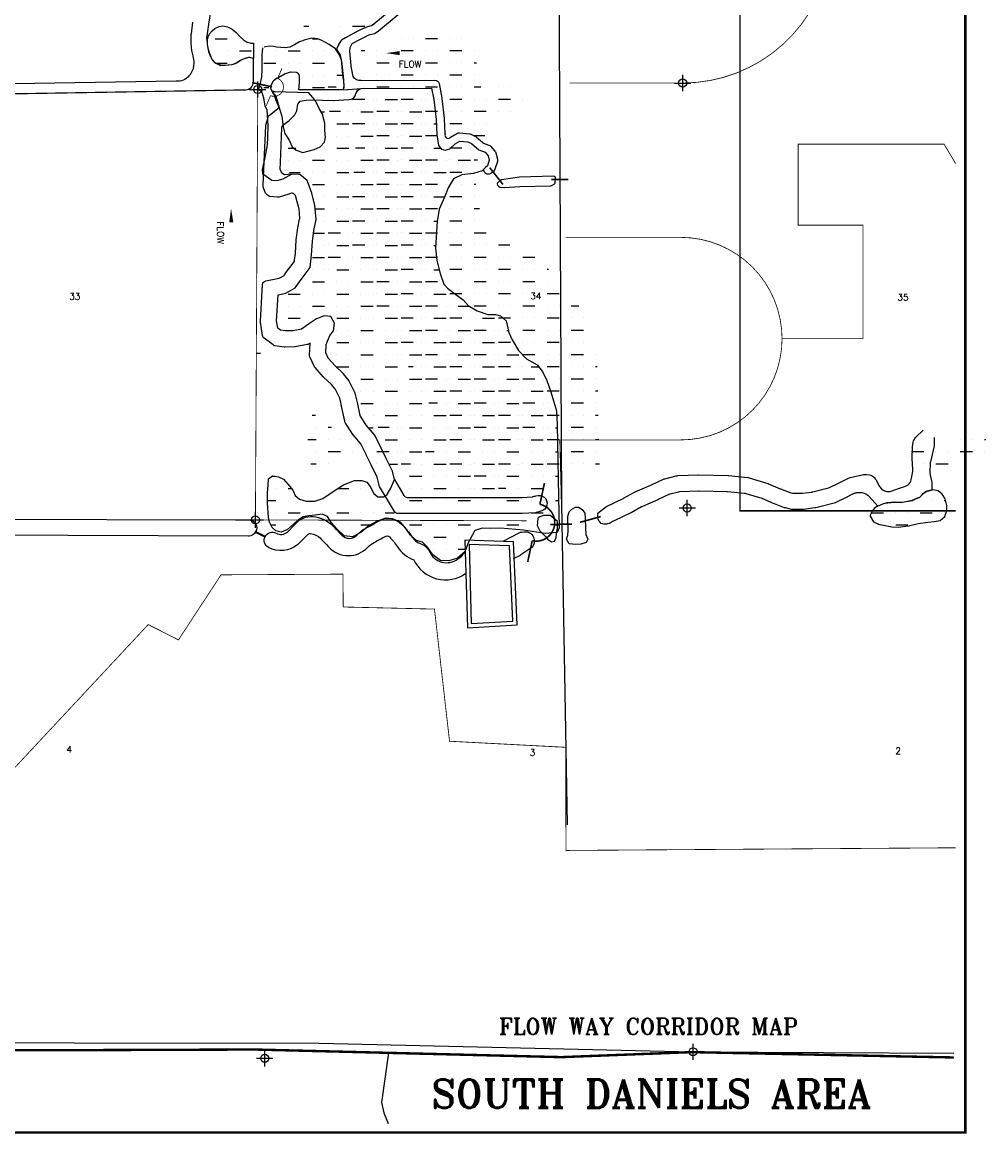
# Model space of a CAD drawing. Extents: x 203423 to 245312, y 760344 to 819706.
# Tile 5 of 10: x 233419 to 245312, y 784485 to 798204. Entities that reach past the tile are written whole.
import ezdxf
from ezdxf.enums import TextEntityAlignment as Align

# ---------------------------------------------------------------- set-up
doc = ezdxf.new("R2010")
doc.units = 0
doc.header["$LTSCALE"] = 800
doc.header["$PDMODE"] = 34
doc.header["$PDSIZE"] = 100
doc.linetypes.add('DASHED', pattern=[0])
doc.linetypes.add('STREAM', pattern=[0])
doc.layers.get('0').update_dxf_attribs({"linetype": 'CONTINUOUS'})
for name, color, linetype in [('AIR', 10, 'CONTINUOUS'), ('BORDER', 1, 'CONTINUOUS'), ('EXLAKES', 4, 'CONTINUOUS'), ('HATCH', 3, 'CONTINUOUS'), ('LIMBS', 5, 'STREAM'), ('MAJROADS', 1, 'CONTINUOUS'), ('PLAKES', 5, 'CONTINUOUS'), ('SBORDER', 1, 'CONTINUOUS'), ('SEC', 2, 'CONTINUOUS'), ('STRUCTURES', 1, 'CONTINUOUS'), ('SUBBASINS', 6, 'DASHED'), ('TEXT', 7, 'CONTINUOUS'), ('WL-PRESERVE', 14, 'CONTINUOUS'), ('WSHEDS', 11, 'CONTINUOUS')]:
    doc.layers.add(name, color=color, linetype=linetype)
doc.layers.get('0').off()
doc.styles.get("Standard").update_dxf_attribs({"font": 'ROMANT'})

# ---------------------------------------------------------------- blocks, each defined once
blk = doc.blocks.new('FLARROW')
at = {"layer": 'PLAKES', "color": 0}
blk.add_lwpolyline([(0, 0, 0, 0.05, 0), (0.168, 0, 0, 0, -0.087559), (0.267, -0.018, 0, 0, 0.245722), (0.355, -0.006, 0, 0, -0.309425), (0.492, -0.004, 0, 0, 0), (0.558, -0.006, 0, 0, 0)], format="xyseb", dxfattribs=at)
blk.add_text('FLOW', height=0.08, dxfattribs=at).set_placement((0.295, -0.176), align=Align.CENTER)
blk = doc.blocks.new('*X')
at = {"color": 0}
for p, q in [((235800, 798000), (235950, 798000)), ((236100, 798000), (236100, 798000)), ((237000, 798000), (237071, 798000)), ((235800, 797850), (235800, 797850)), ((235950, 797850), (235950, 797850)), ((236100, 797850), (236250, 797850)), ((236400, 797850), (236400, 797850)), ((236550, 797850), (236550, 797850)), ((236700, 797850), (236850, 797850)), ((237000, 797850), (237000, 797850)), ((237150, 797850), (237150, 797850)), ((237300, 797850), (237304, 797850)), ((235809, 797700), (235950, 797700)), ((236400, 797700), (236550, 797700)), ((236700, 797700), (236700, 797700)), ((236850, 797700), (236850, 797700)), ((237000, 797700), (237150, 797700)), ((237300, 797700), (237300, 797700)), ((236400, 797550), (236400, 797550)), ((236550, 797550), (236550, 797550)), ((237000, 797550), (237000, 797550)), ((237150, 797550), (237150, 797550)), ((237300, 797550), (237376, 797550)), ((236400, 797400), (236461, 797400)), ((236850, 797400), (236850, 797400)), ((237000, 797400), (237150, 797400)), ((237300, 797400), (237300, 797400)), ((237600, 797250), (237600, 797250)), ((237750, 797250), (237750, 797250)), ((237900, 797250), (238050, 797250)), ((238200, 797250), (238200, 797250)), ((238350, 797250), (238350, 797250)), ((237107, 797100), (237150, 797100)), ((237300, 797100), (237300, 797100)), ((237450, 797100), (237450, 797100)), ((237600, 797100), (237750, 797100)), ((237900, 797100), (237900, 797100)), ((238050, 797100), (238050, 797100)), ((238200, 797100), (238350, 797100)), ((238500, 797100), (238500, 797100)), ((237300, 796950), (237450, 796950)), ((237600, 796950), (237600, 796950)), ((237750, 796950), (237750, 796950)), ((237900, 796950), (238050, 796950)), ((238200, 796950), (238200, 796950)), ((238350, 796950), (238350, 796950)), ((238500, 796950), (238530, 796950)), ((237300, 796800), (237300, 796800)), ((237450, 796800), (237450, 796800)), ((237600, 796800), (237750, 796800)), ((237900, 796800), (237900, 796800)), ((238050, 796800), (238050, 796800)), ((238200, 796800), (238350, 796800)), ((238500, 796800), (238500, 796800)), ((236700, 796650), (236797, 796650)), ((237150, 796650), (237150, 796650)), ((237300, 796650), (237450, 796650)), ((237600, 796650), (237600, 796650)), ((237750, 796650), (237750, 796650)), ((237900, 796650), (238050, 796650)), ((238200, 796650), (238200, 796650)), ((238350, 796650), (238350, 796650)), ((238500, 796650), (238582, 796650)), ((238800, 796650), (238800, 796650)), ((238950, 796650), (238950, 796650)), ((236700, 796500), (236700, 796500)), ((236850, 796500), (236850, 796500)), ((237000, 796500), (237150, 796500)), ((237300, 796500), (237300, 796500)), ((237450, 796500), (237450, 796500)), ((237600, 796500), (237750, 796500)), ((237900, 796500), (237900, 796500)), ((238050, 796500), (238050, 796500)), ((238200, 796500), (238350, 796500)), ((238500, 796500), (238500, 796500)), ((238650, 796500), (238650, 796500)), ((238800, 796500), (238950, 796500)), ((239100, 796500), (239100, 796500)), ((236716, 796350), (236850, 796350)), ((237000, 796350), (237000, 796350)), ((237150, 796350), (237150, 796350)), ((237300, 796350), (237450, 796350)), ((237600, 796350), (237600, 796350)), ((237750, 796350), (237750, 796350)), ((237900, 796350), (238050, 796350)), ((238200, 796350), (238200, 796350)), ((238350, 796350), (238350, 796350)), ((238500, 796350), (238650, 796350)), ((238800, 796350), (238800, 796350)), ((238950, 796350), (238950, 796350)), ((237000, 796200), (237150, 796200)), ((237300, 796200), (237300, 796200)), ((237450, 796200), (237450, 796200)), ((237600, 796200), (237750, 796200)), ((237900, 796200), (237900, 796200)), ((238050, 796200), (238050, 796200)), ((238200, 796200), (238350, 796200)), ((238500, 796200), (238500, 796200)), ((238650, 796200), (238650, 796200)), ((237150, 796050), (237150, 796050)), ((237300, 796050), (237450, 796050)), ((237600, 796050), (237600, 796050)), ((237750, 796050), (237750, 796050)), ((237900, 796050), (238050, 796050)), ((238200, 796050), (238200, 796050)), ((238350, 796050), (238350, 796050)), ((238500, 796050), (238632, 796050)), ((237036, 795900), (237150, 795900)), ((237300, 795900), (237300, 795900)), ((237450, 795900), (237450, 795900)), ((237600, 795900), (237750, 795900)), ((237900, 795900), (237900, 795900)), ((238050, 795900), (238050, 795900)), ((238200, 795900), (238350, 795900)), ((238500, 795900), (238500, 795900)), ((237150, 795750), (237150, 795750)), ((237300, 795750), (237450, 795750)), ((237600, 795750), (237600, 795750)), ((237750, 795750), (237750, 795750)), ((237900, 795750), (238050, 795750)), ((238200, 795750), (238200, 795750)), ((238350, 795750), (238350, 795750)), ((238500, 795750), (238541, 795750)), ((237014, 795600), (237150, 795600)), ((237300, 795600), (237300, 795600)), ((237450, 795600), (237450, 795600)), ((237600, 795600), (237750, 795600)), ((237900, 795600), (237900, 795600)), ((238050, 795600), (238050, 795600)), ((238200, 795600), (238350, 795600)), ((238500, 795600), (238500, 795600)), ((237000, 795450), (237000, 795450)), ((237150, 795450), (237150, 795450)), ((237300, 795450), (237450, 795450)), ((237600, 795450), (237600, 795450)), ((237750, 795450), (237750, 795450)), ((237900, 795450), (238050, 795450)), ((238200, 795450), (238200, 795450)), ((238350, 795450), (238350, 795450)), ((238500, 795450), (238522, 795450)), ((237000, 795300), (237150, 795300)), ((237300, 795300), (237300, 795300)), ((237450, 795300), (237450, 795300)), ((237600, 795300), (237750, 795300)), ((237900, 795300), (237900, 795300)), ((238050, 795300), (238050, 795300)), ((238200, 795300), (238350, 795300)), ((238500, 795300), (238500, 795300)), ((237000, 795150), (237000, 795150)), ((237150, 795150), (237150, 795150)), ((237300, 795150), (237450, 795150)), ((237600, 795150), (237600, 795150)), ((237750, 795150), (237750, 795150)), ((237900, 795150), (238050, 795150)), ((238200, 795150), (238200, 795150)), ((238350, 795150), (238350, 795150)), ((238500, 795150), (238566, 795150)), ((236850, 795000), (236850, 795000)), ((237000, 795000), (237150, 795000)), ((237300, 795000), (237300, 795000)), ((237450, 795000), (237450, 795000)), ((237600, 795000), (237750, 795000)), ((237900, 795000), (237900, 795000)), ((238050, 795000), (238050, 795000)), ((238200, 795000), (238350, 795000)), ((238500, 795000), (238500, 795000)), ((236700, 794850), (236850, 794850)), ((237000, 794850), (237000, 794850)), ((237150, 794850), (237150, 794850)), ((237300, 794850), (237450, 794850)), ((237600, 794850), (237600, 794850)), ((237750, 794850), (237750, 794850)), ((237900, 794850), (238050, 794850)), ((238200, 794850), (238200, 794850)), ((238350, 794850), (238350, 794850)), ((238500, 794850), (238650, 794850)), ((236700, 794700), (236700, 794700)), ((236850, 794700), (236850, 794700)), ((237000, 794700), (237150, 794700)), ((237300, 794700), (237300, 794700)), ((237450, 794700), (237450, 794700)), ((237600, 794700), (237750, 794700)), ((237900, 794700), (237900, 794700)), ((238050, 794700), (238050, 794700)), ((238200, 794700), (238350, 794700)), ((238500, 794700), (238500, 794700)), ((238650, 794700), (238650, 794700)), ((238800, 794700), (238940, 794700)), ((236700, 794550), (236850, 794550)), ((237000, 794550), (237000, 794550)), ((237300, 794550), (237450, 794550)), ((237600, 794550), (237600, 794550)), ((237750, 794550), (237750, 794550)), ((237900, 794550), (238050, 794550)), ((238200, 794550), (238200, 794550)), ((238350, 794550), (238350, 794550)), ((238500, 794550), (238650, 794550)), ((238800, 794550), (238800, 794550)), ((238950, 794550), (238950, 794550)), ((239100, 794550), (239250, 794550)), ((236700, 794400), (236700, 794400)), ((237300, 794400), (237300, 794400)), ((237450, 794400), (237450, 794400)), ((237600, 794400), (237750, 794400)), ((237900, 794400), (237900, 794400)), ((238050, 794400), (238050, 794400)), ((238200, 794400), (238350, 794400)), ((238500, 794400), (238500, 794400)), ((238650, 794400), (238650, 794400)), ((238800, 794400), (238950, 794400)), ((239100, 794400), (239100, 794400)), ((239250, 794400), (239250, 794400)), ((239400, 794400), (239417, 794400)), ((237300, 794250), (237450, 794250)), ((237600, 794250), (237600, 794250)), ((237750, 794250), (237750, 794250)), ((237900, 794250), (238050, 794250)), ((238200, 794250), (238200, 794250)), ((238350, 794250), (238350, 794250)), ((238500, 794250), (238650, 794250)), ((238800, 794250), (238800, 794250)), ((238950, 794250), (238950, 794250)), ((239100, 794250), (239250, 794250)), ((239400, 794250), (239400, 794250)), ((237300, 794100), (237300, 794100)), ((237450, 794100), (237450, 794100)), ((237600, 794100), (237750, 794100)), ((237900, 794100), (237900, 794100)), ((238050, 794100), (238050, 794100)), ((238200, 794100), (238350, 794100)), ((238500, 794100), (238500, 794100)), ((238650, 794100), (238650, 794100)), ((238800, 794100), (238950, 794100)), ((239100, 794100), (239100, 794100)), ((239250, 794100), (239250, 794100)), ((239400, 794100), (239550, 794100)), ((237300, 793950), (237450, 793950)), ((237600, 793950), (237600, 793950)), ((237750, 793950), (237750, 793950)), ((237900, 793950), (238050, 793950)), ((238200, 793950), (238200, 793950)), ((238350, 793950), (238350, 793950)), ((238500, 793950), (238650, 793950)), ((238800, 793950), (238800, 793950)), ((238950, 793950), (238950, 793950)), ((239100, 793950), (239250, 793950)), ((239400, 793950), (239400, 793950)), ((239550, 793950), (239550, 793950)), ((239700, 793950), (239794, 793950)), ((237450, 793800), (237450, 793800)), ((237600, 793800), (237750, 793800)), ((237900, 793800), (237900, 793800)), ((238050, 793800), (238050, 793800)), ((238200, 793800), (238350, 793800)), ((238500, 793800), (238500, 793800)), ((238650, 793800), (238650, 793800)), ((238800, 793800), (238950, 793800)), ((239100, 793800), (239100, 793800)), ((239250, 793800), (239250, 793800)), ((239400, 793800), (239550, 793800)), ((239700, 793800), (239700, 793800)), ((239850, 793800), (239850, 793800)), ((237600, 793650), (237600, 793650)), ((237750, 793650), (237750, 793650)), ((237900, 793650), (238050, 793650)), ((238200, 793650), (238200, 793650)), ((238350, 793650), (238350, 793650)), ((238500, 793650), (238650, 793650)), ((238800, 793650), (238800, 793650)), ((238950, 793650), (238950, 793650)), ((239100, 793650), (239250, 793650)), ((239400, 793650), (239400, 793650)), ((239550, 793650), (239550, 793650)), ((239700, 793650), (239850, 793650)), ((237600, 793500), (237750, 793500)), ((237900, 793500), (237900, 793500)), ((238050, 793500), (238050, 793500)), ((238200, 793500), (238350, 793500)), ((238500, 793500), (238500, 793500)), ((238650, 793500), (238650, 793500)), ((238800, 793500), (238950, 793500)), ((239100, 793500), (239100, 793500)), ((239250, 793500), (239250, 793500)), ((239400, 793500), (239550, 793500)), ((239700, 793500), (239700, 793500)), ((239850, 793500), (239850, 793500)), ((237600, 793350), (237600, 793350)), ((237750, 793350), (237750, 793350)), ((237900, 793350), (238050, 793350)), ((238200, 793350), (238200, 793350)), ((238350, 793350), (238350, 793350)), ((238500, 793350), (238650, 793350)), ((238800, 793350), (238800, 793350)), ((238950, 793350), (238950, 793350)), ((239100, 793350), (239250, 793350)), ((239400, 793350), (239400, 793350)), ((239550, 793350), (239550, 793350)), ((239700, 793350), (239850, 793350)), ((240000, 793350), (240000, 793350)), ((237692, 793200), (237750, 793200)), ((237900, 793200), (237900, 793200)), ((238050, 793200), (238050, 793200)), ((238200, 793200), (238350, 793200)), ((238500, 793200), (238500, 793200)), ((238650, 793200), (238650, 793200)), ((238800, 793200), (238950, 793200)), ((239100, 793200), (239100, 793200)), ((239250, 793200), (239250, 793200)), ((239400, 793200), (239550, 793200)), ((239700, 793200), (239700, 793200)), ((239850, 793200), (239850, 793200)), ((240000, 793200), (240020, 793200)), ((237900, 793050), (238050, 793050)), ((238200, 793050), (238200, 793050)), ((238350, 793050), (238350, 793050)), ((238500, 793050), (238650, 793050)), ((238800, 793050), (238800, 793050)), ((238950, 793050), (238950, 793050)), ((239100, 793050), (239250, 793050)), ((239400, 793050), (239400, 793050)), ((239550, 793050), (239550, 793050)), ((239700, 793050), (239850, 793050)), ((240000, 793050), (240000, 793050)), ((237900, 792900), (237900, 792900)), ((238050, 792900), (238050, 792900)), ((238200, 792900), (238350, 792900)), ((238500, 792900), (238500, 792900)), ((238650, 792900), (238650, 792900)), ((238800, 792900), (238950, 792900)), ((239100, 792900), (239100, 792900)), ((239250, 792900), (239250, 792900)), ((239400, 792900), (239550, 792900)), ((239700, 792900), (239700, 792900)), ((239850, 792900), (239850, 792900)), ((240000, 792900), (240027, 792900)), ((237943, 792750), (238050, 792750)), ((238200, 792750), (238200, 792750)), ((238350, 792750), (238350, 792750)), ((238500, 792750), (238650, 792750)), ((238800, 792750), (238800, 792750)), ((238950, 792750), (238950, 792750)), ((239100, 792750), (239250, 792750)), ((239400, 792750), (239400, 792750)), ((239550, 792750), (239550, 792750)), ((239700, 792750), (239850, 792750)), ((240000, 792750), (240000, 792750)), ((236501, 792600), (236542, 792600)), ((238050, 792600), (238050, 792600)), ((238200, 792600), (238350, 792600)), ((238500, 792600), (238500, 792600)), ((238650, 792600), (238650, 792600)), ((238800, 792600), (238950, 792600)), ((239100, 792600), (239100, 792600)), ((239250, 792600), (239250, 792600)), ((239400, 792600), (239550, 792600)), ((239700, 792600), (239700, 792600)), ((239850, 792600), (239850, 792600)), ((240000, 792600), (240033, 792600)), ((236550, 792450), (236550, 792450)), ((236700, 792450), (236740, 792450)), ((237316, 792450), (237450, 792450)), ((237600, 792450), (237600, 792450)), ((238200, 792450), (238200, 792450)), ((238350, 792450), (238350, 792450)), ((238500, 792450), (238650, 792450)), ((238800, 792450), (238800, 792450)), ((238950, 792450), (238950, 792450)), ((239100, 792450), (239250, 792450)), ((239400, 792450), (239400, 792450)), ((239550, 792450), (239550, 792450)), ((239700, 792450), (239850, 792450)), ((240000, 792450), (240000, 792450)), ((236447, 792300), (236550, 792300)), ((236700, 792300), (236700, 792300)), ((236850, 792300), (236850, 792300)), ((238050, 792300), (238050, 792300)), ((238200, 792300), (238350, 792300)), ((238500, 792300), (238500, 792300)), ((238650, 792300), (238650, 792300)), ((238800, 792300), (238950, 792300)), ((239100, 792300), (239100, 792300)), ((239250, 792300), (239250, 792300)), ((239400, 792300), (239550, 792300)), ((239700, 792300), (239700, 792300)), ((239850, 792300), (239850, 792300)), ((240000, 792300), (240039, 792300)), ((244500, 792300), (244500, 792300)), ((244650, 792300), (244650, 792300)), ((244800, 792300), (244815, 792300)), ((236550, 792150), (236550, 792150)), ((236700, 792150), (236850, 792150)), ((237000, 792150), (237000, 792150)), ((237150, 792150), (237150, 792150)), ((237300, 792150), (237450, 792150)), ((237600, 792150), (237600, 792150)), ((237750, 792150), (237750, 792150)), ((237900, 792150), (238009, 792150)), ((239700, 792150), (239850, 792150)), ((240000, 792150), (240000, 792150)), ((243900, 792150), (244050, 792150)), ((244200, 792150), (244200, 792150)), ((244350, 792150), (244350, 792150)), ((244500, 792150), (244650, 792150)), ((244800, 792150), (244800, 792150)), ((236487, 792000), (236550, 792000)), ((236700, 792000), (236700, 792000)), ((237300, 792000), (237300, 792000)), ((237450, 792000), (237450, 792000)), ((237600, 792000), (237716, 792000)), ((238200, 792000), (238350, 792000)), ((238500, 792000), (238500, 792000)), ((238650, 792000), (238650, 792000)), ((238800, 792000), (238950, 792000)), ((239100, 792000), (239100, 792000)), ((239250, 792000), (239250, 792000)), ((239400, 792000), (239550, 792000)), ((239700, 792000), (239700, 792000)), ((239850, 792000), (239850, 792000)), ((240000, 792000), (240046, 792000)), ((244050, 792000), (244050, 792000)), ((244200, 792000), (244350, 792000)), ((238350, 791850), (238350, 791850)), ((238500, 791850), (238650, 791850)), ((238800, 791850), (238800, 791850)), ((238950, 791850), (238950, 791850)), ((238500, 791700), (238500, 791700)), ((238650, 791700), (238650, 791700)), ((238800, 791700), (238893, 791700))]:
    blk.add_line(p, q, dxfattribs=at)
blk = doc.blocks.new('WEIR')
at = {"layer": 'STRUCTURES', "color": 0, "const_width": 20}
blk.add_lwpolyline([(0, 498), (0, 230, -1), (0, -230), (0, -498)], format="xyb", dxfattribs=at)

msp = doc.modelspace()

# ---------------------------------------------------------------- linework, layer by layer
at = {"layer": 'AIR', "color": 0, "const_width": 20}
msp.add_lwpolyline([(244941, 792175), (244144, 792175), (242278, 792175), (242278, 801166), (243741, 801166), (243741, 802762), (244941, 802762)], dxfattribs=at)
at = {"layer": 'BORDER', "color": 0, "const_width": 25}
msp.add_lwpolyline([(236288, 791918), (236423, 791852)], dxfattribs=at)
at = {"layer": 'EXLAKES', "color": 0}
for points in [[(238883, 791812), (238913, 790730), (239526, 790767), (239481, 791792)], [(238935, 791760), (238961, 790783), (239474, 790814), (239433, 791743)]]:
    msp.add_lwpolyline(points, close=True, dxfattribs=at)
at = {"layer": 'LIMBS', "color": 0}
msp.add_lwpolyline([(220755, 788775), (221261, 788875), (221301, 788854), (221637, 788456), (222542, 787307), (222935, 786359), (223988, 786346), (224036, 786284), (224451, 785633), (227182, 785642), (231040, 785612), (237083, 785603), (241699, 785497), (244916, 785480)], dxfattribs=at)
at = {"layer": 'MAJROADS', "color": 0}
for points in [[(240008, 805552), (240008, 805417), (240073, 792256), (240144, 788297)], [(223310, 785338), (223747, 785469), (224200, 785533), (224938, 785536), (225885, 785562), (231172, 785514), (234004, 785518), (236308, 785525), (240094, 785431), (241704, 785493), (244916, 785428)], [(237940, 785485), (237854, 784872), (237883, 784744), (237935, 784611)]]:
    msp.add_lwpolyline(points, dxfattribs=at)
at = {"layer": 'PLAKES', "color": 0}
for points in [[(231030, 797285), (236175, 797370, 0.408721), (236273, 797470), (236274, 797756), (236230, 797769), (236215, 797767, 0.005249), (236213, 797767), (236188, 797762, 0.046156), (236171, 797757), (236136, 797744, 0.078323), (236109, 797729), (236096, 797719, -0.067969), (236073, 797705), (236033, 797688, -0.069845), (236006, 797680), (235967, 797676, -0.021481), (235959, 797675), (235891, 797672, -0.095438), (235853, 797678), (235831, 797686, -0.122472), (235790, 797713), (235770, 797735, -0.080301), (235753, 797761), (235734, 797804, -0.054155), (235727, 797824), (235705, 797930, -0.035634), (235704, 797944), (235699, 798013, -0.048804), (235700, 798032), (235720, 798178, -0.010558), (235720, 798182), (235751, 798359, -0.004247)], [(237997, 798376), (237758, 798179, -0.026709), (237756, 798177), (237733, 798162, -0.083075), (237725, 798158), (237682, 798147, 0.03303), (237679, 798146), (237630, 798126, 0.019872), (237628, 798126), (237538, 798080, 0.005202), (237537, 798080), (237409, 798012, 0.022829), (237407, 798011), (237360, 797981, 0.110235), (237353, 797973), (237319, 797920, 0.038323), (237317, 797916), (237303, 797881, 0.257136), (237305, 797857), (237339, 797808, -0.105191), (237343, 797799), (237363, 797693, -0.018679), (237363, 797691), (237385, 797495, -0.021132), (237385, 797493), (237387, 797396, -0.160446), (237383, 797381), (237382, 797380, -0.244289), (237362, 797369), (236833, 797368), (236838, 797401, 0.027009), (236838, 797403), (236840, 797471, 0.006578), (236840, 797472), (236840, 797543, 0.140441), (236836, 797557), (236826, 797572, 0.24847), (236806, 797584), (236737, 797587, 0.081492), (236729, 797586), (236682, 797572, 0.100407), (236612, 797535, 0.002504), (236597, 797531), (236580, 797519, 0.022273), (236559, 797510), (236521, 797481, 0.11923), (236514, 797472), (236485, 797412, 0.216306), (236485, 797391), (236512, 797328, -0.077836), (236549, 797291), (236589, 797150, -0.007205), (236589, 797149)], [(235522, 798207), (235502, 798062, 0.032215), (235500, 798036), (235500, 797972, 0.018042), (235501, 797957), (235506, 797884, 0.036201), (235510, 797855), (235524, 797790, -0.007566), (235525, 797784), (235532, 797744, -0.045574), (235536, 797708), (235536, 797706, -0.04), (235533, 797675, -0.165979), (235477, 797541, -0.234501), (235317, 797476), (231075, 797406)], [(237604, 797486, -0.35197), (237502, 797534), (237482, 797637), (237477, 797666, -0.026432), (237477, 797669), (237464, 797847, -0.029463), (237464, 797850), (237466, 797882, -0.101536), (237468, 797892), (237489, 797934, -0.155509), (237499, 797945), (237584, 797991, -0.00943), (237585, 797992), (237670, 798034, -0.019872), (237671, 798035), (237710, 798051, -0.03303), (237714, 798052), (237766, 798066, 0.083075), (237774, 798069), (237816, 798097, 0.026709), (237818, 798098), (238060, 798298, -0.006211)], [(236922, 797244), (236992, 797248, -0.025087), (236994, 797248), (237258, 797237, 0.026455), (237260, 797237), (237454, 797250, 0.365186), (237538, 797325, -0.291728), (237604, 797386, -0.322083)], [(237604, 797486), (238513, 797490, -0.362511), (238563, 797449), (238597, 797267, -0.017138), (238597, 797264), (238626, 797016, -0.013911), (238626, 797013), (238637, 796829, 0.023129), (238638, 796824, 0.739078), (238698, 796778, -0.05061), (238706, 796784), (238783, 796832, -0.162235), (238814, 796839), (238939, 796828, -0.0988), (238957, 796823), (239015, 796792, -0.059817), (239025, 796786), (239098, 796722, 0.090653), (239114, 796712), (239178, 796688, -0.121292), (239198, 796675), (239253, 796613, -0.121298), (239264, 796591), (239284, 796513, -0.139962), (239283, 796486), (239252, 796389, -0.132591), (239238, 796368), (239203, 796336, -0.642413), (239116, 796392, -0.637016)], [(238012, 792560), (238128, 792364, 0.26519), (238171, 792340), (239582, 792340, 0.016006), (239585, 792340), (239716, 792348, 0.067787), (239730, 792351), (239739, 792354, -0.099547), (239759, 792357, -1.08132), (239821, 792169), (239770, 792153, -0.067787), (239756, 792151), (239591, 792140, -0.016006), (239588, 792140), (238057, 792140, -0.26519), (238014, 792164), (237829, 792476, -0.071891), (237824, 792490), (237799, 792588, 0.051825), (237795, 792597), (237725, 792741, -0.003154), (237725, 792741), (237670, 792858, 0.006449), (237669, 792859), (237603, 792991, 0.05547), (237597, 793000), (237504, 793113, -0.028163), (237501, 793117), (237406, 793263, -0.093875), (237399, 793281), (237361, 793467, 0.004143), (237361, 793468), (237342, 793553, 0.064179), (237338, 793565), (237284, 793670, 0.046736), (237279, 793678), (237240, 793727, 0.039056), (237235, 793733), (237137, 793824, -0.022084), (237134, 793828), (237033, 793941, -0.072811), (237025, 793953), (236968, 794073, -0.12293), (236964, 794097), (236971, 794244), (236956, 794233, -0.109523), (236936, 794225), (236788, 794197, -0.042118), (236779, 794196), (236659, 794194, -0.041881), (236651, 794195), (236538, 794212, -0.124359), (236515, 794221), (236405, 794304, -0.1928), (236386, 794336), (236359, 794501, -0.056308), (236358, 794513), (236386, 794966, -0.338128), (236426, 795012), (236590, 795047, 0.081753), (236606, 795052), (236642, 795074, 0.105174), (236657, 795088), (236711, 795163, -0.008789), (236712, 795165), (236771, 795242, 0.139347), (236781, 795267), (236790, 795350, 0.009435), (236790, 795352), (236801, 795516, -0.019232), (236801, 795520), (236822, 795665, -0.013892), (236822, 795668), (236843, 795774, 0.068908), (236844, 795788), (236835, 795903, 0.043952), (236833, 795912), (236802, 796033, 0.025581), (236800, 796038), (236792, 796061, 0.459153), (236720, 796087), (236718, 796086, -0.052244), (236708, 796082), (236591, 796046, -0.105175), (236570, 796044), (236474, 796055, -0.167894), (236445, 796070), (236430, 796085, -0.112651), (236418, 796104), (236394, 796173, -0.097421), (236391, 796192), (236406, 796482, 0.001765), (236406, 796482), (236426, 796924, -0.053424), (236427, 796934), (236453, 797030, -0.163614), (236470, 797057), (236589, 797150)], [(244675, 793077), (244676, 793000, -0.061126), (244674, 792976), (244628, 792778, 0.046748), (244625, 792760), (244621, 792659, 0.057973), (244623, 792636), (244644, 792524, -0.047533), (244646, 792506), (244646, 792429), (244603, 792418, 0.091693), (244570, 792403), (244541, 792383, 0.043696), (244528, 792372), (244510, 792354, -0.116434), (244471, 792330), (244457, 792325, 0.04637), (244440, 792317), (244418, 792305, -0.088845), (244384, 792294), (244278, 792277, -0.038181), (244262, 792276), (244189, 792276, 0.028727), (244178, 792276), (244066, 792263, 0.072631), (244038, 792255), (243980, 792230), (243872, 792349, 0.059831), (243854, 792364), (243830, 792380, 0.160247), (243770, 792397), (243717, 792394, 0.104393), (243677, 792384), (243574, 792332), (243462, 792276, -0.054722), (243441, 792268), (243213, 792212, -0.028114), (243202, 792209), (243062, 792191, -0.03315), (243049, 792190), (242926, 792190, -0.061321), (242901, 792193), (242838, 792209, -0.030558), (242826, 792212), (242702, 792260, -0.00943), (242698, 792262), (242562, 792320, 0.026186), (242553, 792324), (242354, 792385, 0.052426), (242334, 792389), (242124, 792408, 0.015422), (242117, 792408), (241773, 792418, 0.017878), (241766, 792418), (241541, 792409, 0.050656), (241521, 792406), (241418, 792380, 0.047458), (241400, 792374), (241268, 792312, -0.005901), (241266, 792311), (241073, 792227, 0.024013), (241064, 792223), (240934, 792151, -0.015671), (240929, 792148), (240723, 792050, 0.028553), (240713, 792045), (240690, 792030, -0.073217), (240663, 792018), (240643, 792013, -0.111991), (240599, 792011), (240565, 792017), (240548, 792036, -0.20255), (240523, 792110), (240525, 792144), (240620, 792219, -0.056813), (240639, 792231), (240837, 792326, 0.015671), (240842, 792329), (240976, 792403, -0.024013), (240984, 792407), (241184, 792494, 0.005901), (241186, 792495), (241333, 792563, -0.047458), (241351, 792570), (241492, 792605, -0.050656), (241512, 792608), (241765, 792618, -0.017878), (241772, 792619), (242129, 792608, -0.015422), (242136, 792608), (242373, 792586, -0.052426), (242393, 792582), (242622, 792511, -0.026186), (242631, 792508), (242773, 792447, 0.00943), (242777, 792446), (242887, 792403, 0.030558), (242898, 792400), (242926, 792393, 0.061321), (242950, 792390), (243036, 792390, 0.03315), (243049, 792391), (243165, 792406, 0.028114), (243176, 792408), (243371, 792457, 0.054722), (243392, 792465), (243484, 792511), (243617, 792577, -0.060465), (243640, 792586), (243801, 792622, -0.093771), (243838, 792623), (243876, 792618, -0.188213), (243939, 792581), (243948, 792569, -0.052822), (243960, 792551), (243991, 792489, 0.055578), (244003, 792471), (244019, 792451, 0.173632), (244076, 792417), (244091, 792414, 0.133823), (244143, 792417), (244234, 792449, -0.003247), (244235, 792449), (244321, 792478, 0.179033), (244375, 792521), (244378, 792525, 0.087833), (244390, 792558), (244410, 792660, 0.064802), (244411, 792686), (244403, 792815, -0.026475), (244402, 792825), (244407, 792951, -0.029904), (244408, 792963), (244417, 793022, -0.158025), (244445, 793077), (244537, 793169)], [(232866, 792072), (236050, 792063), (236208, 792062, -1.029252), (236214, 791862), (236208, 791862), (232866, 791872)], [(236459, 791722, -1), (236553, 791898, 0.307406), (236692, 791912), (236788, 792008, -0.254625), (237008, 792104, -0.180675), (237256, 791985, -0.004103), (237363, 791873, 0.434094), (237549, 791873, -0.088094), (237684, 791974, 0.0158), (237808, 792042, -0.334537), (238101, 792008, -0.061314), (238231, 791850, 0.174002), (238332, 791771, -0.211221), (238445, 791670, 0.480905), (238795, 791580, 0.047679), (238887, 791664, -2.236283)], [(236821, 791759), (236929, 791867, -0.295773), (236978, 791893, -0.180675), (237100, 791835, -0.004103), (237204, 791725, 0.434094), (237683, 791725, -0.088094), (237762, 791784, 0.0158), (237897, 791858, -0.334537), (237951, 791851, -0.061314), (238049, 791731, 0.170352), (238252, 791571, 0.470146), (238894, 791403, 0.047679)], [(239356, 791799), (239553, 791902, -0.091606), (239588, 791912), (239617, 791916, -0.186456), (239687, 791898), (239695, 791892, -0.186998), (239735, 791832), (239738, 791820, -0.109912), (239737, 791777), (239736, 791773, -0.198912), (239692, 791711), (239688, 791708, 0.012301), (239684, 791706), (239575, 791630, -0.036054), (239563, 791623), (239478, 791580)], [(236821, 791759, -0.307406), (236459, 791722, 0.242517)]]:
    msp.add_lwpolyline(points, format="xyb", dxfattribs=at)
for points in [[(236338, 797380), (236344, 797371)], [(236746, 796330), (236655, 796320), (236624, 796340), (236602, 796389), (236606, 796472), (236625, 796899), (236633, 796931), (236712, 796992), (236784, 797062), (236809, 797111), (236822, 797193), (236851, 797231), (236922, 797244)]]:
    msp.add_lwpolyline(points, dxfattribs=at)
msp.add_lwpolyline([(239977, 796303), (239558, 796293, 0.03235), (239555, 796293), (239333, 796259, 0.154548), (239320, 796253), (239290, 796224, 0.101019), (239284, 796216), (239281, 796209), (239287, 796192, 0.201413), (239300, 796177), (239315, 796170, 0.091812), (239324, 796168), (239368, 796165, 0.031903), (239372, 796165), (239560, 796176, -0.00697), (239561, 796176), (239942, 796187, 0.111268), (239952, 796190), (239983, 796206, 0.248398), (239996, 796225), (240002, 796275, 0.457806)], format="xyb", close=True, dxfattribs=at)
for points in [[(240157, 791925), (240153, 792104), (240171, 792162), (240204, 792195), (240248, 792220), (240284, 792217), (240332, 792191), (240361, 792144), (240368, 792078), (240372, 791958), (240376, 791881), (240398, 791826), (240379, 791782), (240314, 791761), (240252, 791757), (240171, 791768), (240135, 791823), (240153, 791874)], [(239978, 792085), (239934, 792115), (239854, 792115), (239806, 792100), (239784, 792082), (239777, 792034), (239773, 791994), (239806, 791925), (239876, 791859), (239901, 791826), (239952, 791793), (239989, 791801), (240011, 791845), (240014, 791888), (240025, 791958), (240025, 792042)]]:
    msp.add_lwpolyline(points, close=True, dxfattribs=at)
at = {"layer": 'SBORDER', "color": 0, "const_width": 30}
msp.add_lwpolyline([(212059, 784500), (245059, 784500), (245059, 805700), (212059, 805700)], close=True, dxfattribs=at)
at = {"layer": 'SEC', "color": 0}
for p in [(241571, 797454), (236326, 797374), (241627, 792209), (236297, 792062), (241699, 785497), (236412, 785417)]:
    msp.add_point(p, dxfattribs=at)
at = {"layer": 'STRUCTURES', "color": 0, "const_width": 20}
for points in [[(236257, 797459), (236501, 797407)], [(239189, 796410), (239353, 796201)], [(239951, 796262), (240159, 796262)], [(239938, 792006), (240204, 792010)], [(240303, 792032), (240559, 792103)]]:
    msp.add_lwpolyline(points, dxfattribs=at)
at = {"layer": 'SUBBASINS', "color": 0, "const_width": 10}
for points in [[(240174, 797455), (241571, 797454, 0.260683), (243139, 798330, -0.158667), (244941, 799863, -0.07369)], [(240075, 792182), (240054, 793049), (241547, 793049, 1), (241547, 795549)]]:
    msp.add_lwpolyline(points, format="xyb", dxfattribs=at)
for points in [[(223457, 797203), (225801, 797213), (231030, 797285), (236326, 797374), (236297, 792062), (239646, 792051)], [(242797, 794299), (243797, 794299), (243797, 795699), (242997, 795699), (242997, 796699), (244797, 796699), (244941, 796457)], [(240126, 795549), (241547, 795549)], [(220665, 790004), (226071, 788162), (227241, 788103), (227576, 786691), (229378, 786691), (229538, 788169), (231998, 788138), (232771, 789239), (233296, 788971), (234974, 790770), (235347, 790581), (235873, 791384), (237377, 791392), (237381, 790987), (238507, 790961), (238693, 789330), (240127, 789255), (240130, 787982), (244941, 788015)]]:
    msp.add_lwpolyline(points, dxfattribs=at)
at = {"layer": 'TEXT', "color": 0}
msp.add_line((236308, 794121), (236358, 794121), dxfattribs=at)
at = {"layer": 'WL-PRESERVE', "color": 0}
for points in [[(236275, 797757), (236224, 797769), (236167, 797758), (236114, 797731), (236061, 797699), (236006, 797680), (235922, 797670), (235870, 797667), (235801, 797704), (235759, 797751), (235730, 797826), (235715, 797881), (235705, 797932), (235706, 797989), (235713, 798026), (235732, 798061), (235763, 798099), (235797, 798127), (235848, 798151), (235893, 798159), (235952, 798146), (236011, 798118), (236058, 798076), (236112, 798018), (236149, 797985), (236187, 797962), (236242, 797947), (236253, 797946), (236274, 797945)], [(236513, 797353), (236549, 797241), (236596, 797137), (236621, 797045), (236639, 796915), (236662, 796831), (236712, 796749), (236751, 796665), (236801, 796626), (236882, 796598), (236959, 796616), (237023, 796633), (237098, 796668), (237148, 796723), (237164, 796783), (237154, 796874), (237153, 796959), (237127, 797071), (237084, 797141), (237043, 797226), (237005, 797274), (236957, 797331), (236538, 797344)], [(243886, 792106), (243925, 792038), (243987, 792011), (244154, 791976), (244231, 791973), (244356, 791990), (244479, 792016), (244597, 792033), (244673, 792043), (244747, 792055), (244807, 792102), (244833, 792179), (244830, 792241), (244810, 792321), (244774, 792378), (244724, 792419), (244659, 792433), (244584, 792416), (244532, 792380), (244492, 792337), (244403, 792300), (244326, 792283), (244262, 792274), (244185, 792280), (244092, 792273), (244039, 792258), (243965, 792224), (243935, 792202), (243908, 792170), (243884, 792119)]]:
    msp.add_lwpolyline(points, close=True, dxfattribs=at)
for points in [[(236992, 798006), (236911, 797989), (236842, 797961), (236779, 797924), (236723, 797898), (236664, 797890), (236559, 797897), (236520, 797903), (236476, 797907), (236423, 797899), (236406, 797897)], [(237383, 797368), (237391, 797422), (237388, 797481), (237376, 797549), (237368, 797649), (237359, 797739), (237328, 797814), (237286, 797877), (237208, 797929), (237118, 797979), (237068, 798001), (236992, 798006)], [(238012, 792560), (237987, 792662), (237906, 792828), (237849, 792946), (237769, 793106), (237664, 793233), (237589, 793349), (237556, 793509), (237530, 793628), (237451, 793782), (237386, 793866), (237279, 793966), (237196, 794058), (237165, 794124), (237171, 794226), (237215, 794337), (237260, 794394), (237275, 794491), (237226, 794571), (237146, 794581), (237050, 794545), (236954, 794478), (236866, 794415), (236763, 794396), (236668, 794394), (236605, 794404), (236573, 794428), (236559, 794517), (236579, 794840), (236672, 794859), (236789, 794928), (236873, 795045), (236973, 795176), (236989, 795334), (237000, 795498), (237019, 795633), (237046, 795769), (237032, 795941), (236992, 796096), (236935, 796249), (236845, 796324), (236834, 796325), (236746, 796330), (236634, 796268), (236560, 796245), (236498, 796251), (236498, 796251), (236387, 796327), (236385, 796385), (236415, 796514), (236423, 796556), (236446, 796691), (236449, 796785), (236453, 796931), (236445, 797059), (236443, 797117), (236416, 797171), (236402, 797267), (236377, 797350), (236335, 797370), (236344, 797399), (236361, 797454), (236376, 797532), (236380, 797615), (236381, 797703), (236379, 797797), (236387, 797887)], [(237383, 797368), (237604, 797386), (238472, 797389), (238498, 797251), (238526, 797005), (238538, 796816), (238558, 796682), (238593, 796636), (238641, 796626), (238698, 796640), (238763, 796702), (238821, 796738), (238920, 796730), (238964, 796707), (239053, 796628), (239131, 796599), (239170, 796555), (239184, 796503), (239161, 796433), (239136, 796410), (239094, 796372), (238990, 796337), (238845, 796320), (238741, 796271), (238677, 796162), (238629, 796045), (238565, 795898), (238541, 795745), (238526, 795552), (238521, 795414), (238537, 795262), (238579, 795104), (238622, 794970), (238666, 794924), (238753, 794856), (238860, 794780), (238925, 794709), (239034, 794644), (239167, 794598), (239262, 794597), (239323, 794580), (239390, 794518), (239423, 794374), (239467, 794285), (239546, 794153), (239642, 794048), (239774, 793975), (239839, 793894), (239893, 793782), (239942, 793643), (239978, 793531), (240015, 793408), (240020, 793240), (240038, 792347), (240047, 791963), (240020, 791905), (239874, 791892), (239604, 791935), (239324, 791959), (239202, 791954), (239095, 791958), (239005, 791931), (238922, 791778), (238881, 791667), (238793, 791589), (238686, 791558), (238580, 791560), (238485, 791631), (238422, 791725), (238361, 791785), (238284, 791807), (238210, 791874), (238152, 791956), (238087, 792032), (237991, 792076), (237903, 792083), (237791, 792043), (237701, 791992), (237600, 791908), (237494, 791852), (237392, 791865), (237303, 791952), (237237, 792027), (237186, 792102), (237121, 792134), (237034, 792119), (236955, 792111), (236886, 792099), (236816, 792055), (236766, 792009), (236692, 791942), (236614, 791910), (236549, 791928), (236502, 791968), (236470, 792032), (236457, 792092), (236447, 792274), (236447, 792393), (236454, 792494), (236458, 792568), (236508, 792605), (236582, 792594), (236642, 792566), (236701, 792498), (236758, 792428), (236788, 792364), (236840, 792317), (236923, 792293), (237029, 792292), (237128, 792328), (237271, 792421), (237383, 792493), (237518, 792549), (237612, 792547), (237671, 792528), (237714, 792475), (237757, 792388), (237808, 792345), (237880, 792346), (237899, 792359), (237924, 792376), (237967, 792453), (237997, 792524), (238012, 792560)]]:
    msp.add_lwpolyline(points, dxfattribs=at)
at = {"layer": 'WSHEDS', "color": 0, "const_width": 30}
msp.add_lwpolyline([(244916, 785427), (241682, 785493), (240072, 785431), (236286, 785525), (233981, 785517), (231149, 785513), (225862, 785561), (224915, 785535), (224178, 785532), (223725, 785469), (223288, 785338), (222632, 786013), (221067, 787691), (221218, 788192), (221218, 788723)], dxfattribs=at)

# ---------------------------------------------------------------- block references
at = {"layer": 'HATCH', "color": 0}
for p in [(496, 755), (0, 0), (0, 0), (0, 0), (0, 0), (0, 0), (0, 0), (0, 0), (0, 0), (0, 0), (0, 0)]:
    msp.add_blockref('*X', p, dxfattribs=at)
at = {"layer": 'PLAKES', "color": 0, "xscale": 1000, "yscale": 1000, "zscale": 1000}
msp.add_blockref('FLARROW', (237911, 797823), dxfattribs=at)
at = {"layer": 'PLAKES', "color": 0}
for name, p, xscale, yscale, zscale, rotation in [('WEIR', (236528, 797405), 0.5, 0.5, 0.5, 337.3801350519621), ('FLARROW', (235996, 795904), 1000, 1000, 1000, 271.0416266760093)]:
    msp.add_blockref(name, p, dxfattribs=dict(at, xscale=xscale, yscale=yscale, zscale=zscale, rotation=rotation))
at = {"layer": 'STRUCTURES', "color": 0, "rotation": 348}
msp.add_blockref('WEIR', (239761, 792029), dxfattribs=at)

# ---------------------------------------------------------------- texts
at = {"layer": 'SBORDER', "color": 0}
for s, height, p in [('FLOW WAY CORRIDOR MAP', 200, (241149, 785710)), ('SOUTH DANIELS AREA', 350, (241186, 784805))]:
    msp.add_text(s, height=height, dxfattribs=at).set_placement(p, align=Align.CENTER)
at = {"layer": 'TEXT', "color": 0}
for s, p in [('33', (233999, 794780)), ('34', (239689, 794785)), ('35', (244221, 794770)), ('4', (233964, 789191)), ('3', (239684, 789151)), ('2', (244196, 789171))]:
    msp.add_text(s, height=80, dxfattribs=at).set_placement(p)

doc.saveas('drawing.dxf')
